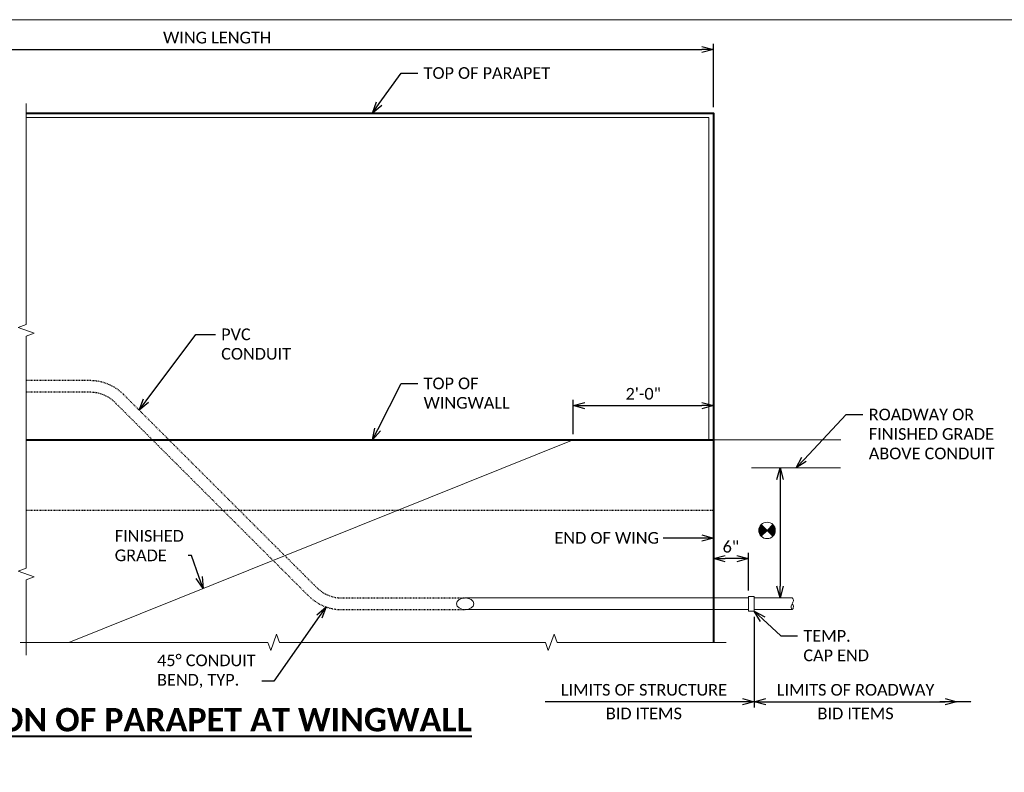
# Model space of a CAD drawing. Extents: x -3074 to 205, y -4612 to -1849.
# Tile 20 of 24: x -391 to -264, y -2212 to -2116. Entities that reach past the tile are written whole.
import ezdxf
from ezdxf import colors
from ezdxf.entities.mleader import LeaderData, LeaderLine
from ezdxf.math import Vec2, Vec3

# ---------------------------------------------------------------- set-up
doc = ezdxf.new("R2010")
doc.units = 0
doc.header["$MEASUREMENT"] = 0
doc.linetypes.add('Wisdot2', pattern=[0.125, 0.0625, -0.0625])
for name, color, linetype, lineweight in [('B_ANNO_BREAK', 7, 'Continuous', 18), ('B_ANNO_DIM', 7, 'Continuous', 18), ('B_ANNO_SYMB', 7, 'Continuous', 18), ('B_ANNO_TEXT_TITLE', 7, 'Continuous', 40), ('B_CONC_PPT', 12, 'Continuous', 40), ('B_CONC_WALL', 1, 'Continuous', 40), ('B_DETAIL', 7, 'Continuous', 18), ('B_DETAIL_HIDDEN', 7, 'Wisdot2', 25)]:
    doc.layers.add(name, color=color, linetype=linetype, lineweight=lineweight)
doc.layers.add('B_ANNO_NOPLOT', color=47, linetype='Continuous', lineweight=18, plot=False)
doc.styles.get("Standard").update_dxf_attribs({"font": 'calibri.ttf'})
doc.styles.add('Title', font='calibrib.ttf', dxfattribs={"height": 0.125})
doc.dimstyles.new('Annotative', dxfattribs={"dimscale": 0, "dimtxt": 0.0625, "dimasz": 0.0625, "dimexe": 0.03125, "dimexo": 0.03125, "dimgap": 0.03125, "dimtad": 1, "dimdec": 3, "dimzin": 3, "dimdsep": 46, "dimlunit": 4, "dimtxsty": 'Standard', "dimblk": 'OPEN30', "dimcen": 0.03125, "dimaunit": 1, "dimadec": 0, "dimazin": 3, "dimtfac": 0.75, "dimtdec": 3, "dimtofl": 0, "dimtmove": 0, "dimatfit": 3, "dimldrblk": 'OPEN30', "dimfxl": 1, "dimtfill": 1, "dimfrac": 1, "dimtolj": 1, "dimtzin": 0, "dimarcsym": 0})

# ---------------------------------------------------------------- blocks, each defined once
blk = doc.blocks.new('_Open30')
at = {"color": 0, "linetype": 'ByBlock', "lineweight": -2}
for p, q in [((-1, 0.26794919), (0, 0)), ((0, 0), (-1, -0.26794919)), ((0, 0), (-1, 0))]:
    blk.add_line(p, q, dxfattribs=at)
blk = doc.blocks.new('*D90')
at = {"layer": 'B_ANNO_DIM', "color": 0, "lineweight": -2, "transparency": 16777216}
for p, q in [((53.09397135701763, 240.1846805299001), (53.09397135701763, 248.9179171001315)), ((54.59397135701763, 248.1679171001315), (177.5939679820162, 248.1679171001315)), ((179.0939679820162, 240.7472512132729), (179.0939679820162, 248.9179171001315))]:
    blk.add_line(p, q, dxfattribs=at)
at = {"layer": 'Defpoints', "color": 0, "transparency": 16777216}
for p in [(179.0939679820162, 248.1679171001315), (53.09397135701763, 239.4346805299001), (179.0939679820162, 239.9972512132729)]:
    blk.add_point(p, dxfattribs=at)
at = {"layer": 'B_ANNO_DIM', "color": 0, "lineweight": -2, "transparency": 16777216, "xscale": 1.5, "yscale": 1.5, "zscale": 1.5, "rotation": 180}
blk.add_blockref('_Open30', (53.09397135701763, 248.1679171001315), dxfattribs=at)
at = {"layer": 'B_ANNO_DIM', "color": 0, "lineweight": -2, "transparency": 16777216, "xscale": 1.5, "yscale": 1.5, "zscale": 1.5}
blk.add_blockref('_Open30', (179.0939679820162, 248.1679171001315), dxfattribs=at)
at = {"layer": 'B_ANNO_DIM', "color": 0, "transparency": 16777216, "insert": (115.3752213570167, 249.6852247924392), "char_height": 1.5, "attachment_point": 5, "bg_fill": 3, "box_fill_scale": 1.25, "bg_fill_color": 256, "bg_fill_true_color": 13158600, "bg_fill_transparency": 0}
blk.add_mtext('\\A1;WING LENGTH', dxfattribs=at)
blk = doc.blocks.new('*D47')
at = {"layer": 'B_ANNO_DIM', "color": 0, "lineweight": -2, "transparency": 16777216}
for p, q in [((-296.9873368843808, -2189.109312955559), (-296.9873368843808, -2184.243735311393)), ((-298.4873368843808, -2184.993735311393), (-299.9873368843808, -2184.993735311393))]:
    blk.add_line(p, q, dxfattribs=at)
at = {"layer": 'Defpoints', "color": 0, "transparency": 16777216}
for p in [(-301.4873368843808, -2184.993735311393), (-301.4873368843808, -2184.993735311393), (-296.9873368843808, -2189.859312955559)]:
    blk.add_point(p, dxfattribs=at)
at = {"layer": 'B_ANNO_DIM', "color": 0, "lineweight": -2, "transparency": 16777216, "xscale": 1.5, "yscale": 1.5, "zscale": 1.5, "rotation": 180}
blk.add_blockref('_Open30', (-301.4873368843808, -2184.993735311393), dxfattribs=at)
at = {"layer": 'B_ANNO_DIM', "color": 0, "lineweight": -2, "transparency": 16777216, "xscale": 1.5, "yscale": 1.5, "zscale": 1.5}
blk.add_blockref('_Open30', (-296.9873368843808, -2184.993735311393), dxfattribs=at)
at = {"layer": 'B_ANNO_DIM', "color": 0, "transparency": 16777216, "insert": (-299.2373368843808, -2183.475850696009), "char_height": 1.5, "attachment_point": 5, "bg_fill": 3, "box_fill_scale": 1.25, "bg_fill_color": 256, "bg_fill_true_color": 13158600, "bg_fill_transparency": 0}
blk.add_mtext('\\A1;6"', dxfattribs=at)
blk = doc.blocks.new('*D71')
at = {"layer": 'B_ANNO_DIM', "color": 0, "lineweight": -2, "transparency": 16777216}
for p, q in [((161.0939679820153, 198.7471771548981), (161.0939679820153, 203.1569175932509)), ((162.5939679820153, 202.4069175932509), (177.5939679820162, 202.4069175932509))]:
    blk.add_line(p, q, dxfattribs=at)
at = {"layer": 'Defpoints', "color": 0, "transparency": 16777216}
for p in [(179.0939679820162, 202.4069175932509), (179.0939679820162, 202.4069175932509), (161.0939679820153, 197.9971771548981)]:
    blk.add_point(p, dxfattribs=at)
at = {"layer": 'B_ANNO_DIM', "color": 0, "lineweight": -2, "transparency": 16777216, "xscale": 1.5, "yscale": 1.5, "zscale": 1.5, "rotation": 180}
blk.add_blockref('_Open30', (161.0939679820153, 202.4069175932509), dxfattribs=at)
at = {"layer": 'B_ANNO_DIM', "color": 0, "lineweight": -2, "transparency": 16777216, "xscale": 1.5, "yscale": 1.5, "zscale": 1.5}
blk.add_blockref('_Open30', (179.0939679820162, 202.4069175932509), dxfattribs=at)
at = {"layer": 'B_ANNO_DIM', "color": 0, "transparency": 16777216, "insert": (170.0939679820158, 203.9253791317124), "char_height": 1.5, "attachment_point": 5, "bg_fill": 3, "box_fill_scale": 1.25, "bg_fill_color": 256, "bg_fill_true_color": 13158600, "bg_fill_transparency": 0}
blk.add_mtext('\\A1;2\'-0"', dxfattribs=at)
blk = doc.blocks.new('*D48')
at = {"layer": 'B_ANNO_DIM', "color": 0, "lineweight": -2, "transparency": 16777216}
blk.add_line((-292.9287863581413, -2174.84861333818), (-292.9287863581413, -2188.546811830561), dxfattribs=at)
at = {"layer": 'Defpoints', "color": 0, "transparency": 16777216}
for p in [(-292.9287863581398, -2173.34861333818), (-292.9287863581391, -2190.046811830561), (-292.9287863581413, -2190.046811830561)]:
    blk.add_point(p, dxfattribs=at)
at = {"layer": 'B_ANNO_DIM', "color": 0, "lineweight": -2, "transparency": 16777216, "xscale": 1.5, "yscale": 1.5, "zscale": 1.5}
for p, rotation in [((-292.9287863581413, -2173.34861333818), 90), ((-292.9287863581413, -2190.046811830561), 270)]:
    blk.add_blockref('_Open30', p, dxfattribs=dict(at, rotation=rotation))
blk = doc.blocks.new('SYM04')
at = {"layer": 'B_ANNO_SYMB'}
h = blk.add_hatch(color=256, dxfattribs=at)
edge = h.paths.add_edge_path()
edge.add_line((-2.24663418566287, -2.080375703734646), (-1.498471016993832, -2.828538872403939))
edge.add_line((-1.498471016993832, -2.828538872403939), (-2.246634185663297, -3.576702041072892))
edge.add_arc((-1.49847101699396, -2.828538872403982), 1.058062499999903, 134.9999999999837, 224.9999999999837, ccw=False)
h = blk.add_hatch(color=256, dxfattribs=at)
edge = h.paths.add_edge_path()
edge.add_line((-0.7503078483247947, -3.576702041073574), (-1.498471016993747, -2.82853887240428))
edge.add_line((-1.498471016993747, -2.82853887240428), (-0.7503078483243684, -2.080375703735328))
edge.add_arc((-1.498471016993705, -2.828538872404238), 1.058062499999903, -45.000000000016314, 44.999999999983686, ccw=False)
at = {"layer": 'B_ANNO_SYMB', "flags": 128}
for points in [[(-2.24663418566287, -2.080375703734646), (-1.498471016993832, -2.828538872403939), (-2.246634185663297, -3.576702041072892), (-2.246634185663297, -3.576702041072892, -0.414213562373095), (-2.24663418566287, -2.080375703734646)], [(-0.7503078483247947, -3.576702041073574), (-1.498471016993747, -2.82853887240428), (-0.7503078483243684, -2.080375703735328), (-0.7503078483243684, -2.080375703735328, -0.414213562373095), (-0.7503078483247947, -3.576702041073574)]]:
    blk.add_lwpolyline(points, format="xyb", dxfattribs=at)
at = {"layer": 'B_ANNO_SYMB'}
blk.add_circle((-1.498471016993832, -2.828538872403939), 1.0580625, dxfattribs=at)
blk = doc.blocks.new('*D1054')
at = {"layer": 'B_ANNO_DIM', "color": 0, "lineweight": -2, "transparency": 16777216}
for p, q in [((184.3439634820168, 175.2653034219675), (184.3439634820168, 163.6222619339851)), ((185.8439634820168, 164.3722619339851), (208.8708468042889, 164.3722619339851))]:
    blk.add_line(p, q, dxfattribs=at)
at = {"layer": 'Defpoints', "color": 0, "transparency": 16777216}
for p in [(184.3439634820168, 176.0153034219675), (210.3708468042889, 164.3722619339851), (210.3708468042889, 164.3722619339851)]:
    blk.add_point(p, dxfattribs=at)
at = {"layer": 'B_ANNO_DIM', "color": 0, "lineweight": -2, "transparency": 16777216, "xscale": 1.5, "yscale": 1.5, "zscale": 1.5, "rotation": 180}
blk.add_blockref('_Open30', (184.3439634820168, 164.3722619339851), dxfattribs=at)
at = {"layer": 'B_ANNO_DIM', "color": 0, "lineweight": -2, "transparency": 16777216, "xscale": 1.5, "yscale": 1.5, "zscale": 1.5}
blk.add_blockref('_Open30', (210.3708468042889, 164.3722619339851), dxfattribs=at)
at = {"layer": 'B_ANNO_DIM', "color": 0, "transparency": 16777216, "char_height": 1.5, "attachment_point": 5, "bg_fill": 3, "box_fill_scale": 1.25, "bg_fill_color": 256, "bg_fill_true_color": 13158600, "bg_fill_transparency": 0}
for s, insert in [('\\A1;LIMITS OF ROADWAY', (197.3574051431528, 165.8907234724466)), ('\\A1;BID ITEMS', (197.3574051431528, 162.8538003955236))]:
    blk.add_mtext(s, dxfattribs=dict(at, insert=insert))
blk = doc.blocks.new('*D89')
at = {"layer": 'B_ANNO_DIM', "color": 0, "lineweight": -2, "transparency": 16777216}
blk.add_line((182.8439634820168, 164.3722619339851), (157.5021066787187, 164.3722619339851), dxfattribs=at)
at = {"layer": 'Defpoints', "color": 0, "transparency": 16777216}
for p in [(157.5021066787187, 164.3722619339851), (157.5021066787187, 164.3722619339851), (184.3439634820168, 164.3722619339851)]:
    blk.add_point(p, dxfattribs=at)
at = {"layer": 'B_ANNO_DIM', "color": 0, "lineweight": -2, "transparency": 16777216, "xscale": 1.5, "yscale": 1.5, "zscale": 1.5}
blk.add_blockref('_Open30', (184.3439634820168, 164.3722619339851), dxfattribs=at)
at = {"layer": 'B_ANNO_DIM', "color": 0, "transparency": 16777216, "char_height": 1.5, "attachment_point": 5, "bg_fill": 3, "box_fill_scale": 1.25, "bg_fill_color": 256, "bg_fill_true_color": 13158600, "bg_fill_transparency": 0}
for s, insert in [('\\A1;LIMITS OF STRUCTURE', (170.1730350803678, 165.8907234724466)), ('\\A1;BID ITEMS', (170.1730350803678, 162.8538003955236))]:
    blk.add_mtext(s, dxfattribs=dict(at, insert=insert))
blk = doc.blocks.new('_None')
blk = doc.blocks.new('*U67')
at = {"layer": 'B_ANNO_NOPLOT', "flags": 128}
blk.add_lwpolyline([(1.22915396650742e-13, 0), (-1.00582715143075e-07, 252.0000000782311), (323.9276625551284, 252.0000001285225), (323.9276625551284, 238.8551612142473), (377.9999998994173, 238.8551612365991), (377.9999999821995, 40.49960530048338), (316.5707527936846, 40.49960528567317), (316.5707528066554, 1.229345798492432e-07)], close=True, dxfattribs=at)
blk = doc.blocks.new('INS_SS56ELEC_BASE-2')
at = {"layer": 'B_ANNO_BREAK', "flags": 128}
blk.add_lwpolyline([(90.08811063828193, 171.9951592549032), (121.8868836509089, 171.9951592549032), (122.2621181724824, 170.9642108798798), (123.0125872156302, 173.0261076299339), (123.3878217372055, 171.9951592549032), (157.5263533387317, 171.9951592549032), (157.9015878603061, 170.9642108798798), (158.6520569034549, 173.0261076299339), (159.0272914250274, 171.9951592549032), (180.7284854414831, 171.9951592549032)], dxfattribs=at)
at = {"layer": 'B_ANNO_DIM'}
blk.add_line((183.9788324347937, 194.4009917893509), (195.4370661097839, 194.4009917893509), dxfattribs=at)
at = {"layer": 'B_ANNO_NOPLOT', "flags": 128}
blk.add_lwpolyline([(0, 0), (-1.005828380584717e-07, 252.0000000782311), (323.9276625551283, 252.0000001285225), (323.9276625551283, 238.8551612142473), (377.9999998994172, 238.8551612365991), (377.9999999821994, 40.49960530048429), (316.5707527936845, 40.49960528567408), (316.5707528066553, 1.229345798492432e-07)], close=True, dxfattribs=at)
at = {"layer": 'B_CONC_PPT', "flags": 128}
blk.add_lwpolyline([(90.8638348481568, 239.9972512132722), (179.0939679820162, 239.9972512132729), (179.0939679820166, 197.9971771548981)], dxfattribs=at)
at = {"layer": 'B_CONC_WALL', "flags": 128}
blk.add_lwpolyline([(90.86383484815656, 197.9971771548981), (179.0939679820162, 197.9971771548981), (179.0939679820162, 171.9951592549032)], dxfattribs=at)
at = {"layer": 'B_DETAIL'}
for p, q in [((96.31179767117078, 171.9951592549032), (161.0939679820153, 197.9971771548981)), ((179.0939679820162, 197.9971771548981), (195.4676548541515, 197.9971771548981)), ((189.2304592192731, 177.7027932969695), (184.3439634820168, 177.7027932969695)), ((189.2277131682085, 176.2028022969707), (184.3439634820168, 176.2028022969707))]:
    blk.add_line(p, q, dxfattribs=at)
at = {"layer": 'B_DETAIL', "flags": 128}
for points in [[(90.8638348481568, 239.4347545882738), (178.5314679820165, 239.4347545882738), (178.5314679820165, 197.9971771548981)], [(183.5939679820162, 177.89029217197), (184.3439634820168, 177.89029217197), (184.3439634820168, 176.0153034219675), (183.5939679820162, 176.0153034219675), (183.5939679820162, 177.89029217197)]]:
    blk.add_lwpolyline(points, dxfattribs=at)
at = {"layer": 'B_DETAIL'}
blk.add_open_spline([(189.2304592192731, 177.7027932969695), (189.2824394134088, 177.577549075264), (189.3887778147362, 177.4519841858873), (189.37847888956, 177.3267433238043), (189.3682747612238, 177.202655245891), (189.2806851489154, 177.0779753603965), (189.2304592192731, 176.9546938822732), (189.1793905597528, 176.8293438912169), (189.0802391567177, 176.7039939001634), (189.0744384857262, 176.578643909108), (189.0686378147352, 176.4532939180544), (189.1796287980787, 176.2021288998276), (189.2304592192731, 176.2025939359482), (189.2809152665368, 176.2030555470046), (189.3738541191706, 176.4532939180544), (189.37847888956, 176.578643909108), (189.3831036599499, 176.7039939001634), (189.2824502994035, 176.8293438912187), (189.2304592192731, 176.9546938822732)], degree=3, knots=[0, 0, 0, 0, 0.1665102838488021, 0.1665102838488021, 0.1665102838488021, 0.3314879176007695, 0.3314879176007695, 0.3314879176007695, 0.4992336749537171, 0.4992336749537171, 0.4992336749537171, 0.6669794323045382, 0.6669794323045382, 0.6669794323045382, 0.8334897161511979, 0.8334897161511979, 0.8334897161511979, 1, 1, 1, 1], dxfattribs=at)
at = {"layer": 'B_DETAIL_HIDDEN'}
blk.add_line((90.86383484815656, 188.997177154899), (179.0939679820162, 188.9971771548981), dxfattribs=at)
blk.add_blockref('SYM04', (187.4890000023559, 189.2057998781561))
at = {"layer": 'B_ANNO_TEXT_TITLE', "insert": (51.09997706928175, 163.5578095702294), "char_height": 3, "width": 99.6337617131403, "attachment_point": 1, "style": 'Title'}
blk.add_mtext('\\A1;\\pxqc;{\\LOUTSIDE ELEVATION OF PARAPET AT WINGWALL}', dxfattribs=at)
at = {"layer": 'B_ANNO_DIM'}
dim = blk.add_linear_dim(base=(187.6525185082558, 177.7027932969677), p1=(187.6525185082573, 194.40099178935), p2=(187.652518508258, 177.7027932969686), angle=90, text=' ', dimstyle='Annotative', dxfattribs=at)
dim.commit()
dim.dimension.update_dxf_attribs({"geometry": '*D48', "text_midpoint": (187.6525185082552, 186.0518925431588), "insert": (480.581304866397, 2367.749605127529)})
ml = blk.add_multileader_mtext('Standard', dxfattribs=at)
ml.set_content('TOP OF\\PWINGWALL', color=256)
ml.set_leader_properties()
ml.set_arrow_properties(name='OPEN30')
ml.build(insert=Vec2(0, 0))
ml.multileader.update_dxf_attribs({"text_right_attachment_type": 3, "dogleg_length": 0.0625, "arrow_head_size": 1.5, "scale": 24})
ctx = ml.context
ctx.base_point, ctx.scale, ctx.char_height, ctx.arrow_head_size, ctx.landing_gap_size, ctx.plane_origin = Vec3(141.137987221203, 205.2590907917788), 24, 1.5, 1.5, 0.75, Vec3(135.5788954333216, 208.457124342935)
ctx.right_attachment = 3
notes = []
notes.append((ctx, [(0, (1, 1, 0), (139.637987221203, 205.2590907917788), (1, 0), 1.5, [(0, [(135.3126460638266, 197.9971771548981), (138.9839462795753, 205.2590907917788), (139.2001774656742, 205.2590907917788)], 0, [])])]))
ctx.mtext.insert, ctx.mtext.flow_direction = Vec3(141.887987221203, 206.0194754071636), 5
ml = blk.add_multileader_mtext('Standard', dxfattribs=at)
ml.set_content('ROADWAY OR\\PFINISHED GRADE\\PABOVE CONDUIT', color=256)
ml.set_leader_properties()
ml.set_arrow_properties(name='OPEN30')
ml.build(insert=Vec2(0, 0))
ml.multileader.update_dxf_attribs({"text_right_attachment_type": 3, "dogleg_length": 0.0625, "arrow_head_size": 1.5, "scale": 24})
ctx = ml.context
ctx.base_point, ctx.scale, ctx.char_height, ctx.arrow_head_size, ctx.landing_gap_size, ctx.plane_origin = Vec3(198.3005544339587, 201.2580430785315), 24, 1.5, 1.5, 0.75, Vec3(192.7414626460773, 204.4560766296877)
ctx.right_attachment = 3
notes.append((ctx, [(0, (1, 1, 0), (196.8005544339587, 201.2580430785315), (1, 0), 1.5, [(0, [(189.7079492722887, 194.4009917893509), (196.146513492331, 201.2580430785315), (196.3627446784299, 201.2580430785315)], 0, [])])]))
ctx.mtext.insert, ctx.mtext.flow_direction = Vec3(199.0505544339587, 202.0190046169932), 5
ml = blk.add_multileader_mtext('Standard', dxfattribs=at)
ml.set_content('FINISHED\\PGRADE', color=256)
ml.set_leader_properties()
ml.set_arrow_properties(name='OPEN30')
ml.build(insert=Vec2(0, 0))
ml.multileader.update_dxf_attribs({"text_right_attachment_type": 3, "dogleg_length": 0.0625, "arrow_head_size": 1.5, "scale": 24})
ctx = ml.context
ctx.base_point, ctx.scale, ctx.char_height, ctx.arrow_head_size, ctx.landing_gap_size, ctx.plane_origin = Vec3(101.4728092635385, 185.6651061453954), 24, 1.5, 1.5, 0.75, Vec3(116.0437015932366, 183.1362599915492)
ctx.right_attachment = 3
notes.append((ctx, [(0, (1, 1, 0), (112.1028514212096, 183.1362599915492), (-1, 0), 0.4681190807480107, [(0, [(113.5679407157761, 178.9213634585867), (112.1028514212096, 183.1362599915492), (112.1028514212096, 183.1362599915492)], 0, [])])]))
ctx.mtext.insert, ctx.mtext.flow_direction = Vec3(102.2228092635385, 186.4254907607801), 5
ml = blk.add_multileader_mtext('Standard', dxfattribs=at)
ml.set_content('TEMP.\\PCAP END', color=256)
ml.set_leader_properties()
ml.set_arrow_properties(name='OPEN30')
ml.build(insert=Vec2(0, 0))
ml.multileader.update_dxf_attribs({"text_right_attachment_type": 3, "dogleg_length": 0.0625, "arrow_head_size": 1.5, "scale": 24})
ctx = ml.context
ctx.base_point, ctx.scale, ctx.char_height, ctx.arrow_head_size, ctx.landing_gap_size, ctx.plane_origin = Vec3(189.9030552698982, 172.8172698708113), 24, 1.5, 1.5, 0.75, Vec3(184.3439634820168, 176.0153034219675)
ctx.right_attachment = 3
notes.append((ctx, [(0, (1, 1, 0), (188.4030552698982, 172.8172698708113), (1, 0), 1.5, [(0, [(184.3439634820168, 176.0153034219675), (187.7490143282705, 172.8172698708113), (187.9652455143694, 172.8172698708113)], 0, [])])]))
ctx.mtext.insert, ctx.mtext.flow_direction = Vec3(190.6530552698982, 173.576500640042), 5
for ctx, leaders in notes:
    for number, flags, end, landing, length, lines in leaders:
        leader = LeaderData()
        leader.index, (leader.has_last_leader_line, leader.has_dogleg_vector, leader.attachment_direction) = number, flags
        leader.last_leader_point, leader.dogleg_vector, leader.dogleg_length = Vec3(end), Vec3(landing), length
        for number, points, colour, breaks in lines:
            line = LeaderLine()
            line.index, line.vertices, line.color, line.breaks = number, Vec3.list(points), colors.encode_raw_color(colour), breaks
            leader.lines.append(line)
        ctx.leaders.append(leader)
dim = blk.add_linear_dim(base=(179.0939679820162, 248.1679171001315), p1=(53.09397135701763, 239.4346805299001), p2=(179.0939679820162, 239.9972512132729), text='WING LENGTH', dimstyle='Annotative', dxfattribs=at)
dim.commit()
dim.dimension.update_dxf_attribs({"geometry": '*D90', "text_midpoint": (115.3752213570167, 248.1679171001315), "dimtype": 128})
dim = blk.add_linear_dim(base=(179.0939679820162, 202.4069175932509), p1=(161.0939679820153, 197.9971771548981), p2=(179.0939679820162, 202.4069175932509), dimstyle='Annotative', override={"dimlfac": 1.333}, dxfattribs=at)
dim.commit()
dim.dimension.update_dxf_attribs({"geometry": '*D71', "text_midpoint": (170.0939679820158, 203.9253791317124)})
dim = blk.add_linear_dim(base=(179.0939679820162, 182.7558698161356), p1=(183.5939679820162, 177.89029217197), p2=(179.0939679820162, 182.7558698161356), dimstyle='Annotative', override={"dimlfac": 1.333}, dxfattribs=at)
dim.commit()
dim.dimension.update_dxf_attribs({"geometry": '*D47', "text_midpoint": (181.3439679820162, 182.7558698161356), "dimtype": 128, "insert": (480.581304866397, 2367.749605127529)})
dim = blk.add_linear_dim(base=(210.3708468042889, 164.3722619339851), p1=(184.3439634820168, 176.0153034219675), p2=(210.3708468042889, 164.3722619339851), text='LIMITS OF ROADWAY\\XBID ITEMS', dimstyle='Annotative', dxfattribs=at)
dim.commit()
dim.dimension.update_dxf_attribs({"geometry": '*D1054', "text_midpoint": (197.3574051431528, 164.3722619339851)})
at = {"layer": 'B_ANNO_BREAK', "flags": 128}
blk.add_lwpolyline([(90.86383484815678, 170.3436647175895), (90.86383484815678, 180.0369820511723), (91.89478322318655, 180.4122165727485), (89.83288647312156, 181.162685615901), (90.86383484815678, 181.5379201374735), (90.86383484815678, 211.3406736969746), (91.89478322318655, 211.7159082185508), (89.83288647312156, 212.4663772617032), (90.86383484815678, 212.8416117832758), (90.86383484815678, 241.2501381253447)], dxfattribs=at)
at = {"layer": 'B_ANNO_DIM'}
dim = blk.add_linear_dim(base=(157.5021066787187, 164.3722619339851), p1=(184.3439634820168, 164.3722619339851), p2=(157.5021066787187, 164.3722619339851), text='LIMITS OF STRUCTURE\\XBID ITEMS', dimstyle='Annotative', override={"dimblk1": 'Open30', "dimblk2": 'None', "dimsah": 1}, dxfattribs=at)
dim.commit()
dim.dimension.update_dxf_attribs({"geometry": '*D89', "text_midpoint": (170.1730350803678, 164.3722619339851)})
blk.add_leader([(212.1650631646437, 164.3722619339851), (208.1636989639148, 164.3722619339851)], dimstyle='Annotative', override={"dimscale": 0, "dimgap": 0.03125, "dimtad": 0}, dxfattribs=at)
ml = blk.add_multileader_mtext('Standard', dxfattribs=at)
ml.set_content('TOP OF PARAPET', color=256)
ml.set_leader_properties()
ml.set_arrow_properties(name='OPEN30')
ml.build(insert=Vec2(0, 0))
ml.multileader.update_dxf_attribs({"text_right_attachment_type": 3, "dogleg_length": 0.0625, "arrow_head_size": 1.5, "scale": 24})
ctx = ml.context
ctx.base_point, ctx.scale, ctx.char_height, ctx.arrow_head_size, ctx.landing_gap_size, ctx.plane_origin = Vec3(141.137987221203, 245.1377123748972), 24, 1.5, 1.5, 0.75, Vec3(135.5788954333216, 248.3357459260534)
ctx.right_attachment = 3
notes = []
notes.append((ctx, [(0, (1, 1, 0), (139.637987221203, 245.1377123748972), (1, 0), 1.5, [(0, [(135.3126460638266, 239.9972512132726), (138.9839462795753, 245.1377123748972), (139.2001774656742, 245.1377123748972)], 0, [])])]))
ctx.mtext.insert, ctx.mtext.flow_direction = Vec3(141.887987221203, 245.8986739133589), 5
ml = blk.add_multileader_mtext('Standard', dxfattribs=at)
ml.set_content('END OF WING', color=256)
ml.set_leader_properties()
ml.set_arrow_properties(name='OPEN30')
ml.build(insert=Vec2(0, 0))
ml.multileader.update_dxf_attribs({"text_right_attachment_type": 3, "dogleg_length": 0.0625, "arrow_head_size": 1.5, "scale": 24})
ctx = ml.context
ctx.base_point, ctx.scale, ctx.char_height, ctx.arrow_head_size, ctx.landing_gap_size, ctx.plane_origin = Vec3(157.9426618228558, 185.4081188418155), 24, 1.5, 1.5, 0.75, Vec3(179.0939679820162, 185.3931188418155)
ctx.right_attachment = 3
notes.append((ctx, [(0, (1, 1, 0), (174.1392002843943, 185.3931188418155), (-1, 0), 1.5, [(0, [(179.0939679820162, 185.3931188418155), (174.7879500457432, 185.3931188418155), (174.4806531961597, 185.3931188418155)], 0, [])])]))
ctx.mtext.insert, ctx.mtext.flow_direction = Vec3(158.6926618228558, 186.1690803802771), 5
for ctx, leaders in notes:
    for number, flags, end, landing, length, lines in leaders:
        leader = LeaderData()
        leader.index, (leader.has_last_leader_line, leader.has_dogleg_vector, leader.attachment_direction) = number, flags
        leader.last_leader_point, leader.dogleg_vector, leader.dogleg_length = Vec3(end), Vec3(landing), length
        for number, points, colour, breaks in lines:
            line = LeaderLine()
            line.index, line.vertices, line.color, line.breaks = number, Vec3.list(points), colors.encode_raw_color(colour), breaks
            leader.lines.append(line)
        ctx.leaders.append(leader)
blk = doc.blocks.new('*U1051')
at = {"layer": 'B_ANNO_NOPLOT', "flags": 128}
blk.add_lwpolyline([(1.806012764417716e-14, 0), (-1.00582819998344e-07, 252.0000000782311), (323.9276625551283, 252.0000001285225), (323.9276625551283, 238.8551612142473), (377.9999998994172, 238.8551612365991), (377.9999999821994, 40.49960530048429), (316.5707527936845, 40.49960528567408), (316.5707528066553, 1.229345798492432e-07)], close=True, dxfattribs=at)
at = {"layer": 'B_DETAIL'}
for p, q in [((147.2322102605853, 177.7036274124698), (183.5939679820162, 177.7027932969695)), ((147.2261241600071, 176.2028022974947), (183.5939679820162, 176.2028022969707))]:
    blk.add_line(p, q, dxfattribs=at)
at = {"layer": 'B_DETAIL', "ltscale": 0.5}
blk.add_ellipse((147.2261655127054, 176.9532204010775), major_axis=(1.111725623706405, -9.479142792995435e-14), ratio=0.6750029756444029, dxfattribs=at)
at = {"layer": 'B_DETAIL_HIDDEN', "ltscale": 0.75, "flags": 128}
for points in [[(90.86383484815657, 205.6664042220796), (99.04505823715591, 205.666589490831, -0.1989123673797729), (103.2876989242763, 203.9092301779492), (128.1758956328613, 179.0210207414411, 0.1989123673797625), (131.357876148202, 177.7030012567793), (147.2322102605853, 177.7036274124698), (147.2322102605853, 177.7036274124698)], [(90.86383484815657, 204.166589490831), (99.0450582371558, 204.166589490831, -0.1989123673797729), (102.2270387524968, 202.8485700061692), (127.115235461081, 177.9603605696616, 0.1989123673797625), (131.357876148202, 176.2030012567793), (147.2261655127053, 176.2028022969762), (147.2261655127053, 176.2028022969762)]]:
    blk.add_lwpolyline(points, format="xyb", dxfattribs=at)
at = {"layer": 'B_ANNO_DIM'}
ml = blk.add_multileader_mtext('Standard', dxfattribs=at)
ml.set_content('PVC\\PCONDUIT', color=256)
ml.set_leader_properties()
ml.set_arrow_properties(name='OPEN30')
ml.build(insert=Vec2(0, 0))
ml.multileader.update_dxf_attribs({"text_right_attachment_type": 3, "dogleg_length": 0.0625, "arrow_head_size": 1.5, "scale": 24})
ctx = ml.context
ctx.base_point, ctx.scale, ctx.char_height, ctx.arrow_head_size, ctx.landing_gap_size, ctx.plane_origin = Vec3(115.1464342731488, 211.5606552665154), 24, 1.5, 1.5, 0.75, Vec3(106.2602586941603, 208.4279911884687)
ctx.right_attachment = 3
notes = []
notes.append((ctx, [(0, (1, 1, 0), (113.6464342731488, 211.5606552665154), (1, 0), 1.5, [(0, [(105.3516088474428, 201.8453191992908), (112.6195891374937, 211.5606552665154), (113.3483258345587, 211.5606552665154)], 0, [])])]))
ctx.mtext.insert, ctx.mtext.flow_direction = Vec3(115.8964342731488, 212.3216168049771), 5
ml = blk.add_multileader_mtext('Standard', dxfattribs=at)
ml.set_content('45%%D CONDUIT\\PBEND, TYP.', color=256)
ml.set_leader_properties()
ml.set_arrow_properties(name='OPEN30')
ml.build(insert=Vec2(0, 0))
ml.multileader.update_dxf_attribs({"text_right_attachment_type": 3, "dogleg_length": 0.0625, "arrow_head_size": 1.5, "scale": 24})
ctx = ml.context
ctx.base_point, ctx.scale, ctx.char_height, ctx.arrow_head_size, ctx.landing_gap_size, ctx.plane_origin = Vec3(106.9099819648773, 169.5159433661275), 24, 1.5, 1.5, 0.75, Vec3(98.02380638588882, 166.3832792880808)
ctx.right_attachment = 3
notes.append((ctx, [(1, (1, 1, 0), (122.6345973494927, 167.0009433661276), (-1, 0), 1.5, [(1, [(129.3564464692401, 176.5466526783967)], 0, [])])]))
ctx.mtext.insert, ctx.mtext.flow_direction = Vec3(107.6599819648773, 170.433251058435), 5
for ctx, leaders in notes:
    for number, flags, end, landing, length, lines in leaders:
        leader = LeaderData()
        leader.index, (leader.has_last_leader_line, leader.has_dogleg_vector, leader.attachment_direction) = number, flags
        leader.last_leader_point, leader.dogleg_vector, leader.dogleg_length = Vec3(end), Vec3(landing), length
        for number, points, colour, breaks in lines:
            line = LeaderLine()
            line.index, line.vertices, line.color, line.breaks = number, Vec3.list(points), colors.encode_raw_color(colour), breaks
            leader.lines.append(line)
        ctx.leaders.append(leader)

msp = doc.modelspace()

# ---------------------------------------------------------------- block references
msp.add_blockref('INS_SS56ELEC_BASE-2', (-480.581304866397, -2367.749605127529))

# ---------------------------------------------------------------- next in the draw order: block references
for name in ['*U1051', '*U67']:
    msp.add_blockref(name, (-480.581304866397, -2367.749605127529))

doc.saveas('drawing.dxf')
